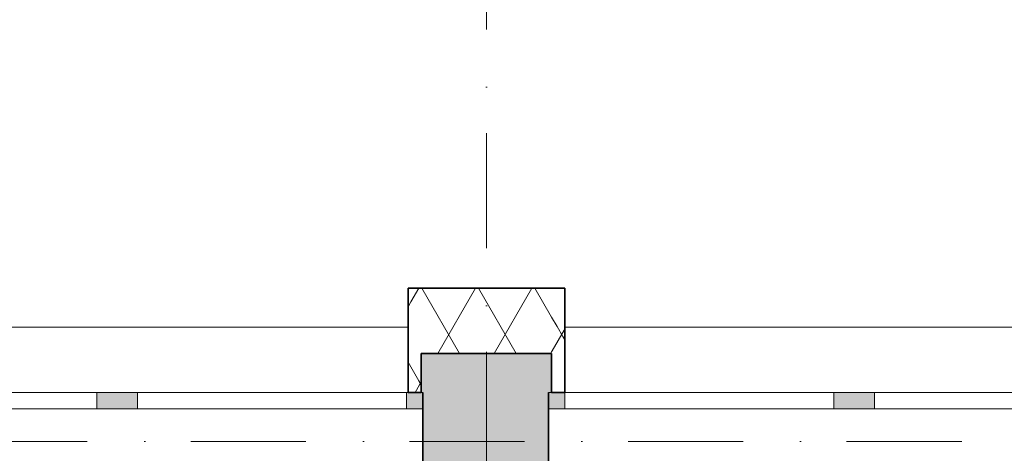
# Model space of a CAD drawing. Header units: millimetres. Extents: x 82175 to 237000, y 24756 to 471700.
# Tile 101 of 256: x 111939 to 114958, y 247772 to 249102. Entities that reach past the tile are written whole.
import ezdxf

# ---------------------------------------------------------------- set-up
doc = ezdxf.new("R2010")
doc.units = ezdxf.units.MM
doc.linetypes.add('Kropki i Kreski', pattern=[6.702778, 3.527778, -1.763889, 0, -1.411111])
for name, color, linetype in [('- A - ocieplenie', 8, 'Continuous'), ('Konstrukcja - Siatka mod', 8, 'Continuous'), ('Konstrukcja - Ściany zewnętrzne', 8, 'Continuous'), ('Okna Archicada', 8, 'Continuous')]:
    doc.layers.add(name, color=color, linetype=linetype)
pattern_1 = [(60, (-135208.59, 523986.62), (-129.90381, 75), []), (120, (-135208.59, 523986.62), (129.90381, 75), [])]

msp = doc.modelspace()

# ---------------------------------------------------------------- hatches: boundary and pattern name
at = {"layer": '- A - ocieplenie', "linetype": 'Continuous', "lineweight": 13}
h = msp.add_hatch(dxfattribs=at)
h.set_pattern_fill('Izolacja_miękka_0004', color=256, style=0, pattern_type=2)
h.set_pattern_definition(pattern_1)
h.paths.add_polyline_path([(113130, 248158.9), (113154, 248158.9), (113130, 248278.9)])
h = msp.add_hatch(dxfattribs=at)
h.set_pattern_fill('Izolacja_miękka_0004', color=8, style=0, pattern_type=2)
h.set_pattern_definition(pattern_1)
h.paths.add_polyline_path([(113130, 248278.9), (113170, 248078.9), (113170, 248278.9)])
h = msp.add_hatch(dxfattribs=at)
h.set_pattern_fill('Izolacja_miękka_0004', color=8, style=0, pattern_type=2)
h.set_pattern_definition(pattern_1)
h.paths.add_polyline_path([(113570, 248278.9), (113170, 248278.9), (113170, 248078.9), (113570, 248078.9)])
h = msp.add_hatch(dxfattribs=at)
h.set_pattern_fill('Izolacja_miękka_0004', color=8, style=0, pattern_type=2)
h.set_pattern_definition(pattern_1)
h.paths.add_polyline_path([(113610, 248278.9), (113570, 248078.9), (113594, 248078.9), (113610, 248158.9)])
h = msp.add_hatch(dxfattribs=at)
h.set_pattern_fill('Izolacja_miękka_0004', color=8, style=0, pattern_type=2)
h.set_pattern_definition(pattern_1)
h.paths.add_polyline_path([(113570, 248278.9), (113570, 248078.9), (113610, 248278.9)])
h = msp.add_hatch(dxfattribs=at)
h.set_pattern_fill('Izolacja_miękka_0004', color=8, style=0, pattern_type=2)
h.set_pattern_definition(pattern_1)
h.paths.add_polyline_path([(113130, 248158.9), (113170, 247958.9), (113170, 248078.9), (113154, 248158.9)])
h = msp.add_hatch(dxfattribs=at)
h.set_pattern_fill('Izolacja_miękka_0004', color=8, style=0, pattern_type=2)
h.set_pattern_definition(pattern_1)
h.paths.add_polyline_path([(113170, 247958.9), (113130, 248158.9), (113130, 247958.9)])
h = msp.add_hatch(dxfattribs=at)
h.set_pattern_fill('Izolacja_miękka_0004', color=8, style=0, pattern_type=2)
h.set_pattern_definition(pattern_1)
h.paths.add_polyline_path([(113610, 248158.9), (113570, 247958.9), (113610, 247958.9)])
at = {"layer": 'Konstrukcja - Ściany zewnętrzne', "linetype": 'Continuous', "lineweight": 13}
for points in [[(113170, 248078.9), (113170, 247958.9), (113570, 247958.9), (113570, 248078.9)], [(113560, 247958.9), (113175, 247958.9), (113175, 247658.9), (113560, 247658.9)]]:
    msp.add_hatch(color=8, dxfattribs=at).paths.add_polyline_path(points)
at = {"layer": 'Okna Archicada', "linetype": 'Continuous', "lineweight": 13}
for points in [[(112250, 247908.9), (112250, 247958.9), (112175, 247958.9), (112175, 247908.9)], [(112250, 247958.9), (112250, 247908.9), (112300, 247908.9), (112300, 247958.9)], [(113175, 247908.9), (113175, 247958.9), (113125, 247958.9), (113125, 247908.9)], [(113560, 247958.9), (113560, 247908.9), (113610, 247908.9), (113610, 247958.9)], [(114485, 247908.9), (114485, 247958.9), (114435, 247958.9), (114435, 247908.9)], [(114485, 247958.9), (114485, 247908.9), (114560, 247908.9), (114560, 247958.9)]]:
    msp.add_hatch(color=8, dxfattribs=at).paths.add_polyline_path(points)

# ---------------------------------------------------------------- linework, layer by layer
at = {"layer": '- A - ocieplenie', "color": 8, "linetype": 'Continuous', "lineweight": 35, "ltscale": 100}
for p, q in [((113130, 248008.9), (113130, 248158.9)), ((113610, 248008.9), (113610, 248158.9)), ((113130, 247958.9), (113130, 248008.9)), ((113610, 247958.9), (113610, 248008.9))]:
    msp.add_line(p, q, dxfattribs=at)
at = {"layer": '- A - ocieplenie', "color": 8, "linetype": 'Continuous', "lineweight": 35, "ltscale": 100, "flags": 128}
for points in [[(113130, 248278.9), (113130, 248158.9)], [(113610, 248278.9), (113130, 248278.9)], [(113610, 248158.9), (113610, 248278.9)], [(113170, 247958.9), (113170, 248078.9)], [(113170, 248078.9), (113570, 248078.9)], [(113570, 248078.9), (113570, 247958.9)], [(113130, 247958.9), (113170, 247958.9)], [(113570, 247958.9), (113610, 247958.9)]]:
    msp.add_lwpolyline(points, dxfattribs=at)
at = {"layer": 'Konstrukcja - Siatka mod', "color": 8, "linetype": 'Kropki i Kreski', "lineweight": 13, "ltscale": 100}
for p, q in [((113370, 250764.8), (113370, 233800)), ((93022.5, 247808.9), (122467, 247808.9))]:
    msp.add_line(p, q, dxfattribs=at)
at = {"layer": 'Konstrukcja - Ściany zewnętrzne', "color": 8, "linetype": 'Continuous', "lineweight": 35, "ltscale": 100}
for p, q in [((113175, 247958.9), (113175, 247908.9)), ((113560, 247958.9), (113560, 247908.9)), ((113175, 247908.9), (113175, 247658.9)), ((113560, 247908.9), (113560, 247658.9))]:
    msp.add_line(p, q, dxfattribs=at)
at = {"layer": 'Konstrukcja - Ściany zewnętrzne', "color": 8, "linetype": 'Continuous', "lineweight": 13, "ltscale": 100, "flags": 128}
msp.add_lwpolyline([(113570, 247958.9), (113570, 248078.9), (113170, 248078.9), (113170, 247958.9)], dxfattribs=at)
at = {"layer": 'Okna Archicada', "color": 8, "linetype": 'Continuous', "lineweight": 13, "ltscale": 100}
for p, q in [((110440, 248158.9), (113130, 248158.9)), ((113610, 248158.9), (116230, 248158.9)), ((113175, 247958.9), (110395, 247958.9)), ((110440, 247958.9), (113130, 247958.9)), ((111395, 247958.9), (112175, 247958.9)), ((112175, 247908.9), (112175, 247958.9)), ((112175, 247958.9), (112250, 247958.9)), ((112250, 247958.9), (112300, 247958.9)), ((112300, 247958.9), (112300, 247908.9)), ((112300, 247958.9), (113125, 247958.9)), ((113125, 247908.9), (113125, 247958.9)), ((113125, 247958.9), (113175, 247958.9)), ((116280, 247958.9), (113560, 247958.9)), ((113560, 247958.9), (113610, 247958.9)), ((113610, 247958.9), (116230, 247958.9)), ((113610, 247958.9), (113610, 247908.9)), ((113610, 247958.9), (114435, 247958.9)), ((114435, 247908.9), (114435, 247958.9)), ((114435, 247958.9), (114485, 247958.9)), ((114485, 247958.9), (114560, 247958.9)), ((114560, 247958.9), (114560, 247908.9)), ((114560, 247958.9), (115280, 247958.9)), ((112175, 247908.9), (111395, 247908.9)), ((112250, 247908.9), (112175, 247908.9)), ((112300, 247908.9), (112250, 247908.9)), ((113125, 247908.9), (112300, 247908.9)), ((113175, 247908.9), (113125, 247908.9)), ((113610, 247908.9), (113560, 247908.9)), ((114435, 247908.9), (113610, 247908.9)), ((114485, 247908.9), (114435, 247908.9)), ((114560, 247908.9), (114485, 247908.9)), ((115280, 247908.9), (114560, 247908.9))]:
    msp.add_line(p, q, dxfattribs=at)
at = {"layer": 'Okna Archicada', "color": 8, "linetype": 'Continuous', "lineweight": 35, "ltscale": 100}
for p, q in [((113130, 248008.9), (113130, 248158.9)), ((113610, 248008.9), (113610, 248158.9)), ((113130, 247958.9), (113130, 248008.9)), ((113610, 247958.9), (113610, 248008.9)), ((113175, 247958.9), (113175, 247908.9)), ((113175, 247958.9), (113175, 247908.9)), ((113560, 247958.9), (113560, 247908.9)), ((113560, 247958.9), (113560, 247908.9)), ((113175, 247908.9), (113175, 247658.9)), ((113560, 247908.9), (113560, 247658.9))]:
    msp.add_line(p, q, dxfattribs=at)

doc.saveas('drawing.dxf')
